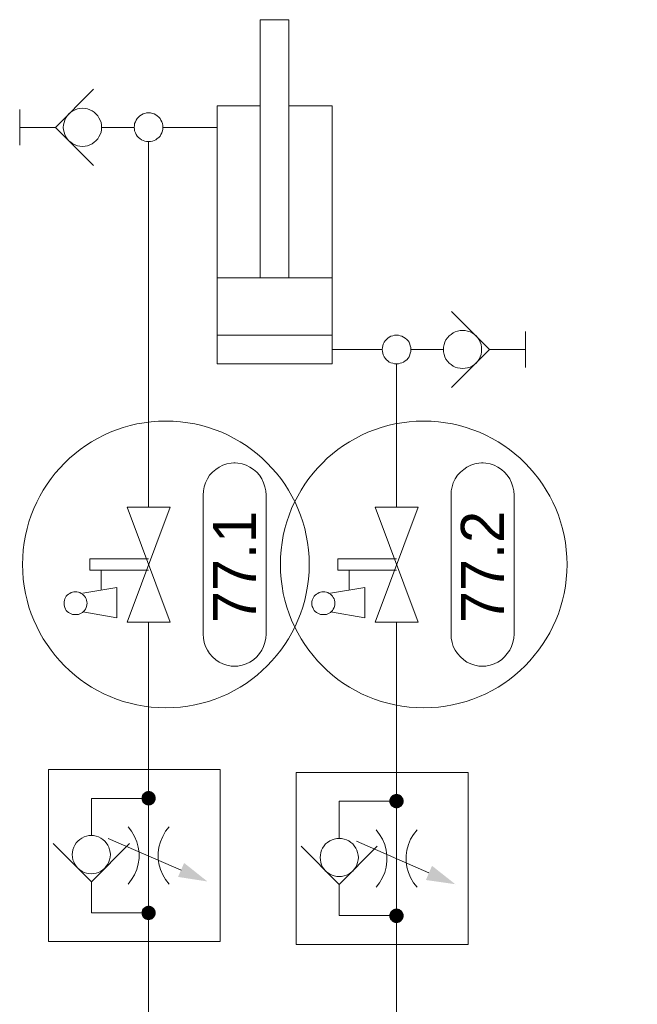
# Model space of a CAD drawing. Header units: millimetres. Extents: x 0 to 203, y 0 to 47.
# Tile 163 of 196: x 141.06 to 142.76, y 39.91 to 42.61. Entities that reach past the tile are written whole.
import ezdxf

# ---------------------------------------------------------------- set-up
doc = ezdxf.new("R2010")
doc.units = ezdxf.units.MM
for name, color, linetype in [('PDF_Geomertry', 7, 'Continuous'), ('PDF_Solid Fills', 7, 'Continuous'), ('PDF_Text', 7, 'Continuous')]:
    doc.layers.add(name, color=color, linetype=linetype)
doc.styles.add('PDF Arial', font='txt')

msp = doc.modelspace()

# ---------------------------------------------------------------- hatches: boundary and pattern name
at = {"layer": 'PDF_Solid Fills', "transparency": 33554559}
for points in [[(141.4165, 40.4763), (141.3971, 40.479), (141.3977, 40.4818)], [(141.4165, 40.4763), (141.3971, 40.4763), (141.3971, 40.479)], [(141.4165, 40.4763), (141.3977, 40.4818), (141.3985, 40.484)], [(141.4165, 40.4763), (141.3985, 40.484), (141.399, 40.4868)], [(141.4165, 40.4763), (141.399, 40.4868), (141.4004, 40.4888)], [(141.4165, 40.4763), (141.4004, 40.4888), (141.4027, 40.4901)], [(141.4165, 40.4763), (141.4027, 40.4901), (141.4046, 40.4924)], [(141.4165, 40.4763), (141.4046, 40.4924), (141.4068, 40.4937)], [(141.4165, 40.4763), (141.4068, 40.4937), (141.4088, 40.4951)], [(141.4165, 40.4763), (141.4088, 40.4951), (141.4115, 40.4957)], [(141.4165, 40.4763), (141.4115, 40.4957), (141.4138, 40.4965)], [(141.4165, 40.4763), (141.4138, 40.4965), (141.4165, 40.4965)], [(141.4165, 40.4763), (141.4193, 40.4965), (141.4213, 40.4957)], [(141.4165, 40.4763), (141.4165, 40.4965), (141.4193, 40.4965)], [(141.4165, 40.4763), (141.4213, 40.4957), (141.424, 40.4951)], [(141.4165, 40.4763), (141.424, 40.4951), (141.4263, 40.4937)], [(141.4165, 40.4763), (141.4263, 40.4937), (141.4282, 40.4924)], [(141.4165, 40.4763), (141.4282, 40.4924), (141.4304, 40.4901)], [(141.4165, 40.4763), (141.4304, 40.4901), (141.4318, 40.4888)], [(141.4165, 40.4763), (141.4318, 40.4888), (141.4332, 40.4868)], [(141.4165, 40.4763), (141.4332, 40.4868), (141.4346, 40.484)], [(141.4165, 40.4763), (141.4346, 40.484), (141.4352, 40.4818)], [(141.4165, 40.4763), (141.4352, 40.4818), (141.436, 40.479)], [(141.4165, 40.4763), (141.436, 40.479), (141.436, 40.4763)], [(142.0963, 40.4687), (142.0782, 40.4763), (142.079, 40.4785)], [(142.0963, 40.4687), (142.079, 40.4785), (142.0804, 40.4804)], [(142.0963, 40.4687), (142.0804, 40.4804), (142.0824, 40.4826)], [(142.0963, 40.4687), (142.0824, 40.4826), (142.0838, 40.4846)], [(142.0963, 40.4687), (142.0838, 40.4846), (142.0865, 40.486)], [(142.0963, 40.4687), (142.0865, 40.486), (142.0888, 40.4868)], [(142.0963, 40.4687), (142.0888, 40.4868), (142.0907, 40.4874)], [(142.0963, 40.4687), (142.0907, 40.4874), (142.0935, 40.4882)], [(142.0963, 40.4687), (142.0935, 40.4882), (142.0963, 40.4882)], [(142.0963, 40.4687), (142.0985, 40.4882), (142.1013, 40.4874)], [(142.0963, 40.4687), (142.0963, 40.4882), (142.0985, 40.4882)], [(142.0963, 40.4687), (142.1013, 40.4874), (142.104, 40.4868)], [(142.0963, 40.4687), (142.104, 40.4868), (142.106, 40.486)], [(142.0963, 40.4687), (142.106, 40.486), (142.1082, 40.4846)], [(142.0963, 40.4687), (142.1082, 40.4846), (142.1102, 40.4826)], [(142.0963, 40.4687), (142.1102, 40.4826), (142.1115, 40.4804)], [(142.0963, 40.4687), (142.1115, 40.4804), (142.1129, 40.4785)], [(142.0963, 40.4687), (142.1129, 40.4785), (142.1143, 40.4763)], [(141.4165, 40.4763), (141.3971, 40.4743), (141.3971, 40.4763)], [(141.4165, 40.4763), (141.3977, 40.4715), (141.3971, 40.4743)], [(141.4165, 40.4763), (141.3985, 40.4693), (141.3977, 40.4715)], [(141.4165, 40.4763), (141.399, 40.4665), (141.3985, 40.4693)], [(141.4165, 40.4763), (141.4004, 40.4646), (141.399, 40.4665)], [(141.4165, 40.4763), (141.4027, 40.4624), (141.4004, 40.4646)], [(141.4165, 40.4763), (141.4046, 40.461), (141.4027, 40.4624)], [(141.4165, 40.4763), (141.4068, 40.4596), (141.4046, 40.461)], [(141.4165, 40.4763), (141.4088, 40.4582), (141.4068, 40.4596)], [(141.4165, 40.4763), (141.4115, 40.4576), (141.4088, 40.4582)], [(141.4165, 40.4763), (141.4138, 40.4568), (141.4115, 40.4576)], [(141.4165, 40.4763), (141.4165, 40.4568), (141.4138, 40.4568)], [(141.4165, 40.4763), (141.4193, 40.4568), (141.4165, 40.4568)], [(141.4165, 40.4763), (141.4213, 40.4576), (141.4193, 40.4568)], [(141.4165, 40.4763), (141.424, 40.4582), (141.4213, 40.4576)], [(141.4165, 40.4763), (141.4263, 40.4596), (141.424, 40.4582)], [(141.4165, 40.4763), (141.4282, 40.461), (141.4263, 40.4596)], [(141.4165, 40.4763), (141.4304, 40.4624), (141.4282, 40.461)], [(141.4165, 40.4763), (141.4318, 40.4646), (141.4304, 40.4624)], [(141.4165, 40.4763), (141.4332, 40.4665), (141.4318, 40.4646)], [(141.4165, 40.4763), (141.4346, 40.4693), (141.4332, 40.4665)], [(141.4165, 40.4763), (141.4352, 40.4715), (141.4346, 40.4693)], [(141.4165, 40.4763), (141.436, 40.4743), (141.4352, 40.4715)], [(141.4165, 40.4763), (141.436, 40.4763), (141.436, 40.4743)], [(142.0963, 40.4687), (142.0763, 40.4687), (142.0768, 40.4715)], [(142.0963, 40.4687), (142.0768, 40.466), (142.0763, 40.4687)], [(142.0963, 40.4687), (142.0768, 40.4735), (142.0782, 40.4763)], [(142.0963, 40.4687), (142.0768, 40.4715), (142.0768, 40.4735)], [(142.0963, 40.4687), (142.0768, 40.4638), (142.0768, 40.466)], [(142.0963, 40.4687), (142.0782, 40.461), (142.0768, 40.4638)], [(142.0963, 40.4687), (142.079, 40.459), (142.0782, 40.461)], [(142.0963, 40.4687), (142.0804, 40.4568), (142.079, 40.459)], [(142.0963, 40.4687), (142.0824, 40.4549), (142.0804, 40.4568)], [(142.0963, 40.4687), (142.0838, 40.4535), (142.0824, 40.4549)], [(142.0963, 40.4687), (142.0865, 40.4521), (142.0838, 40.4535)], [(142.0963, 40.4687), (142.0888, 40.4507), (142.0865, 40.4521)], [(142.0963, 40.4687), (142.0907, 40.4499), (142.0888, 40.4507)], [(142.0963, 40.4687), (142.0935, 40.4493), (142.0907, 40.4499)], [(142.0963, 40.4687), (142.0963, 40.4493), (142.0935, 40.4493)], [(142.0963, 40.4687), (142.1143, 40.4763), (142.1152, 40.4735)], [(142.0963, 40.4687), (142.1152, 40.4735), (142.1157, 40.4715)], [(142.0963, 40.4687), (142.1157, 40.4715), (142.1157, 40.4687)], [(142.0963, 40.4687), (142.0985, 40.4493), (142.0963, 40.4493)], [(142.0963, 40.4687), (142.1013, 40.4499), (142.0985, 40.4493)], [(142.0963, 40.4687), (142.104, 40.4507), (142.1013, 40.4499)], [(142.0963, 40.4687), (142.106, 40.4521), (142.104, 40.4507)], [(142.0963, 40.4687), (142.1082, 40.4535), (142.106, 40.4521)], [(142.0963, 40.4687), (142.1102, 40.4549), (142.1082, 40.4535)], [(142.0963, 40.4687), (142.1115, 40.4568), (142.1102, 40.4549)], [(142.0963, 40.4687), (142.1129, 40.459), (142.1115, 40.4568)], [(142.0963, 40.4687), (142.1143, 40.461), (142.1129, 40.459)], [(142.0963, 40.4687), (142.1152, 40.4638), (142.1143, 40.461)], [(142.0963, 40.4687), (142.1157, 40.466), (142.1152, 40.4638)], [(142.0963, 40.4687), (142.1157, 40.4687), (142.1157, 40.466)], [(141.4165, 40.1624), (141.4088, 40.1804), (141.4115, 40.1813)], [(141.4165, 40.1624), (141.4115, 40.1813), (141.4138, 40.1818)], [(141.4165, 40.1624), (141.4138, 40.1818), (141.4165, 40.1818)], [(141.4165, 40.1624), (141.4193, 40.1818), (141.4213, 40.1813)], [(141.4165, 40.1624), (141.4165, 40.1818), (141.4193, 40.1818)], [(141.4165, 40.1624), (141.4213, 40.1813), (141.424, 40.1804)], [(141.4165, 40.1624), (141.3971, 40.1651), (141.3977, 40.1674)], [(141.4165, 40.1624), (141.3971, 40.1624), (141.3971, 40.1651)], [(141.4165, 40.1624), (141.3971, 40.1596), (141.3971, 40.1624)], [(141.4165, 40.1624), (141.3977, 40.1576), (141.3971, 40.1596)], [(141.4165, 40.1624), (141.3977, 40.1674), (141.3985, 40.1701)], [(141.4165, 40.1624), (141.3985, 40.1549), (141.3977, 40.1576)], [(141.4165, 40.1624), (141.3985, 40.1701), (141.399, 40.1721)], [(141.4165, 40.1624), (141.399, 40.1526), (141.3985, 40.1549)], [(141.4165, 40.1624), (141.399, 40.1721), (141.4004, 40.1743)], [(141.4165, 40.1624), (141.4004, 40.1507), (141.399, 40.1526)], [(141.4165, 40.1624), (141.4004, 40.1743), (141.4027, 40.1763)], [(141.4165, 40.1624), (141.4027, 40.1485), (141.4004, 40.1507)], [(141.4165, 40.1624), (141.4027, 40.1763), (141.4046, 40.1776)], [(141.4165, 40.1624), (141.4046, 40.1465), (141.4027, 40.1485)], [(141.4165, 40.1624), (141.4046, 40.1776), (141.4068, 40.179)], [(141.4165, 40.1624), (141.4068, 40.1451), (141.4046, 40.1465)], [(141.4165, 40.1624), (141.4068, 40.179), (141.4088, 40.1804)], [(141.4165, 40.1624), (141.4088, 40.1443), (141.4068, 40.1451)], [(141.4165, 40.1624), (141.4115, 40.1437), (141.4088, 40.1443)], [(141.4165, 40.1624), (141.4138, 40.1429), (141.4115, 40.1437)], [(141.4165, 40.1624), (141.4165, 40.1429), (141.4138, 40.1429)], [(141.4165, 40.1624), (141.424, 40.1804), (141.4263, 40.179)], [(141.4165, 40.1624), (141.4263, 40.179), (141.4282, 40.1776)], [(141.4165, 40.1624), (141.4282, 40.1776), (141.4304, 40.1763)], [(141.4165, 40.1624), (141.4304, 40.1763), (141.4318, 40.1743)], [(141.4165, 40.1624), (141.4318, 40.1743), (141.4332, 40.1721)], [(141.4165, 40.1624), (141.4332, 40.1721), (141.4346, 40.1701)], [(141.4165, 40.1624), (141.4346, 40.1701), (141.4352, 40.1674)], [(141.4165, 40.1624), (141.4352, 40.1674), (141.436, 40.1651)], [(141.4165, 40.1624), (141.436, 40.1651), (141.436, 40.1624)], [(141.4165, 40.1624), (141.4193, 40.1429), (141.4165, 40.1429)], [(141.4165, 40.1624), (141.4213, 40.1437), (141.4193, 40.1429)], [(141.4165, 40.1624), (141.424, 40.1443), (141.4213, 40.1437)], [(141.4165, 40.1624), (141.4263, 40.1451), (141.424, 40.1443)], [(141.4165, 40.1624), (141.4282, 40.1465), (141.4263, 40.1451)], [(141.4165, 40.1624), (141.4304, 40.1485), (141.4282, 40.1465)], [(141.4165, 40.1624), (141.4318, 40.1507), (141.4304, 40.1485)], [(141.4165, 40.1624), (141.4332, 40.1526), (141.4318, 40.1507)], [(141.4165, 40.1624), (141.4346, 40.1549), (141.4332, 40.1526)], [(141.4165, 40.1624), (141.4352, 40.1576), (141.4346, 40.1549)], [(141.4165, 40.1624), (141.436, 40.1596), (141.4352, 40.1576)], [(141.4165, 40.1624), (141.436, 40.1624), (141.436, 40.1596)], [(142.0963, 40.1549), (142.0763, 40.1549), (142.0768, 40.1568)], [(142.0963, 40.1549), (142.0768, 40.1521), (142.0763, 40.1549)], [(142.0963, 40.1549), (142.0768, 40.1596), (142.0782, 40.1618)], [(142.0963, 40.1549), (142.0768, 40.1568), (142.0768, 40.1596)], [(142.0963, 40.1549), (142.0768, 40.1493), (142.0768, 40.1521)], [(142.0963, 40.1549), (142.0782, 40.1471), (142.0768, 40.1493)], [(142.0963, 40.1549), (142.0782, 40.1618), (142.079, 40.1646)], [(142.0963, 40.1549), (142.079, 40.1443), (142.0782, 40.1471)], [(142.0963, 40.1549), (142.079, 40.1646), (142.0804, 40.1665)], [(142.0963, 40.1549), (142.0804, 40.1424), (142.079, 40.1443)], [(142.0963, 40.1549), (142.0804, 40.1665), (142.0824, 40.1688)], [(142.0963, 40.1549), (142.0824, 40.141), (142.0804, 40.1424)], [(142.0963, 40.1549), (142.0824, 40.1688), (142.0838, 40.1701)], [(142.0963, 40.1549), (142.0838, 40.1388), (142.0824, 40.141)], [(142.0963, 40.1549), (142.0838, 40.1701), (142.0865, 40.1715)], [(142.0963, 40.1549), (142.0865, 40.1374), (142.0838, 40.1388)], [(142.0963, 40.1549), (142.0865, 40.1715), (142.0888, 40.1729)], [(142.0963, 40.1549), (142.0888, 40.136), (142.0865, 40.1374)], [(142.0963, 40.1549), (142.0888, 40.1729), (142.0907, 40.1735)], [(142.0963, 40.1549), (142.0907, 40.1354), (142.0888, 40.136)], [(142.0963, 40.1549), (142.0907, 40.1735), (142.0935, 40.1743)], [(142.0963, 40.1549), (142.0935, 40.1346), (142.0907, 40.1354)], [(142.0963, 40.1549), (142.0935, 40.1743), (142.0963, 40.1743)], [(142.0963, 40.1549), (142.0963, 40.1346), (142.0935, 40.1346)], [(142.0963, 40.1549), (142.0985, 40.1743), (142.1013, 40.1735)], [(142.0963, 40.1549), (142.0963, 40.1743), (142.0985, 40.1743)], [(142.0963, 40.1549), (142.1013, 40.1735), (142.104, 40.1729)], [(142.0963, 40.1549), (142.104, 40.1729), (142.106, 40.1715)], [(142.0963, 40.1549), (142.106, 40.1715), (142.1082, 40.1701)], [(142.0963, 40.1549), (142.1082, 40.1701), (142.1102, 40.1688)], [(142.0963, 40.1549), (142.1102, 40.1688), (142.1115, 40.1665)], [(142.0963, 40.1549), (142.1115, 40.1665), (142.1129, 40.1646)], [(142.0963, 40.1549), (142.1129, 40.1646), (142.1143, 40.1618)], [(142.0963, 40.1549), (142.1143, 40.1618), (142.1152, 40.1596)], [(142.0963, 40.1549), (142.1152, 40.1596), (142.1157, 40.1568)], [(142.0963, 40.1549), (142.1157, 40.1568), (142.1157, 40.1549)], [(142.0963, 40.1549), (142.0985, 40.1346), (142.0963, 40.1346)], [(142.0963, 40.1549), (142.1013, 40.1354), (142.0985, 40.1346)], [(142.0963, 40.1549), (142.104, 40.136), (142.1013, 40.1354)], [(142.0963, 40.1549), (142.106, 40.1374), (142.104, 40.136)], [(142.0963, 40.1549), (142.1082, 40.1388), (142.106, 40.1374)], [(142.0963, 40.1549), (142.1102, 40.141), (142.1082, 40.1388)], [(142.0963, 40.1549), (142.1115, 40.1424), (142.1102, 40.141)], [(142.0963, 40.1549), (142.1129, 40.1443), (142.1115, 40.1424)], [(142.0963, 40.1549), (142.1143, 40.1471), (142.1129, 40.1443)], [(142.0963, 40.1549), (142.1152, 40.1493), (142.1143, 40.1471)], [(142.0963, 40.1549), (142.1157, 40.1521), (142.1152, 40.1493)], [(142.0963, 40.1549), (142.1157, 40.1549), (142.1157, 40.1521)]]:
    msp.add_hatch(color=256, dxfattribs=at).paths.add_polyline_path(points)

# ---------------------------------------------------------------- linework, layer by layer
at = {"layer": 'PDF_Geomertry', "lineweight": 15}
for points in [[(141.7227, 41.9026), (141.7227, 42.6104), (141.8013, 42.6104), (141.8013, 41.9026)], [(141.2657, 42.4201), (141.161, 42.3151), (141.2657, 42.211)], [(141.8013, 42.3743), (141.9193, 42.3743), (141.9193, 41.6674), (141.6046, 41.6674), (141.6046, 42.3743), (141.7227, 42.3743)], [(141.0629, 42.2665), (141.0629, 42.3646)], [(141.161, 42.3151), (141.0629, 42.3151)], [(141.2874, 42.3151), (141.3179, 42.3151), (141.3768, 42.3151)], [(141.4554, 42.3151), (141.6046, 42.3151)], [(141.4165, 41.2743), (141.4165, 42.2763)], [(141.6046, 41.9026), (141.9193, 41.9026)], [(142.2471, 41.6021), (142.3513, 41.7063), (142.2471, 41.811)], [(142.4499, 41.7554), (142.4499, 41.6576)], [(141.6046, 41.7457), (141.9193, 41.7457)], [(142.0568, 41.7063), (141.9193, 41.7063)], [(142.2249, 41.7063), (142.1943, 41.7063), (142.1352, 41.7063)], [(142.3513, 41.7063), (142.4499, 41.7063)], [(142.0963, 41.2743), (142.0963, 41.6674)], [(141.4165, 40.4763), (141.4165, 40.5554), (141.4165, 40.9596)], [(142.0963, 40.4687), (142.0963, 40.5471), (142.0963, 40.9596)], [(141.2596, 40.2479), (141.2596, 40.2174), (141.2596, 40.1624), (141.4165, 40.1624), (141.4165, 40.4763), (141.2596, 40.4763), (141.2596, 40.3743)], [(141.9388, 40.2401), (141.9388, 40.2096), (141.9388, 40.1549), (142.0963, 40.1549), (142.0963, 40.4687), (141.9388, 40.4687), (141.9388, 40.3665)], [(141.3602, 40.241), (141.3699, 40.2535), (141.3777, 40.2665), (141.3838, 40.2813), (141.3879, 40.2965), (141.3902, 40.3118), (141.3902, 40.3271), (141.3879, 40.3429), (141.3838, 40.3576), (141.3777, 40.3721), (141.3699, 40.386), (141.3602, 40.3979)], [(141.4727, 40.3979), (141.4629, 40.386), (141.4554, 40.3721), (141.449, 40.3576), (141.4449, 40.3429), (141.4429, 40.3271), (141.4429, 40.3118), (141.4449, 40.2965), (141.449, 40.2813), (141.4554, 40.2665), (141.4629, 40.2535), (141.4727, 40.241)], [(142.0402, 40.2332), (142.0499, 40.2451), (142.0574, 40.259), (142.0638, 40.2735), (142.0679, 40.2882), (142.0699, 40.304), (142.0699, 40.3193), (142.0679, 40.3346), (142.0638, 40.3499), (142.0574, 40.3646), (142.0499, 40.3776), (142.0402, 40.3901)], [(142.1527, 40.3901), (142.1429, 40.3776), (142.1346, 40.3646), (142.129, 40.3499), (142.1249, 40.3346), (142.1227, 40.3193), (142.1227, 40.304), (142.1249, 40.2882), (142.129, 40.2735), (142.1346, 40.259), (142.1429, 40.2451), (142.1527, 40.2332)], [(141.3638, 40.3526), (141.2596, 40.2479), (141.1546, 40.3526)], [(141.306, 40.3665), (141.5054, 40.2799)], [(142.0435, 40.3451), (141.9388, 40.2401), (141.8346, 40.3451)], [(141.986, 40.359), (142.1852, 40.2721)], [(143.986, 40.1388), (143.986, 40.0604), (143.986, 39.6007), (142.3596, 39.6007), (141.4165, 39.6007), (141.4165, 40.084), (141.4165, 40.1624)], [(143.306, 40.1429), (143.306, 40.0637), (143.306, 39.8243), (142.0963, 39.8243), (142.0963, 40.0757), (142.0963, 40.1549)]]:
    msp.add_lwpolyline(points, dxfattribs=at)
for points in [[(141.2874, 42.3151), (141.2874, 42.3221), (141.286, 42.329), (141.2832, 42.3354), (141.2804, 42.3415), (141.2768, 42.3471), (141.2721, 42.3526), (141.2671, 42.3568), (141.2615, 42.361), (141.2554, 42.3638), (141.2485, 42.366), (141.2421, 42.3674), (141.2352, 42.3679), (141.2282, 42.3674), (141.2213, 42.366), (141.2152, 42.3638), (141.2088, 42.361), (141.2032, 42.3568), (141.1977, 42.3526), (141.1935, 42.3471), (141.1893, 42.3415), (141.1865, 42.3354), (141.1846, 42.329), (141.1832, 42.3221), (141.1824, 42.3151), (141.1832, 42.309), (141.1846, 42.3021), (141.1865, 42.2957), (141.1893, 42.2896), (141.1935, 42.284), (141.1977, 42.2785), (141.2032, 42.2743), (141.2088, 42.2701), (141.2152, 42.2674), (141.2213, 42.2651), (141.2282, 42.2638), (141.2352, 42.2632), (141.2421, 42.2638), (141.2485, 42.2651), (141.2554, 42.2674), (141.2615, 42.2701), (141.2671, 42.2743), (141.2721, 42.2785), (141.2768, 42.284), (141.2804, 42.2896), (141.2832, 42.2957), (141.286, 42.3021), (141.2874, 42.309), (141.2874, 42.3151)], [(141.4554, 42.3151), (141.4554, 42.3207), (141.4546, 42.3257), (141.4527, 42.3304), (141.4504, 42.3354), (141.4477, 42.3396), (141.4443, 42.3429), (141.4402, 42.3465), (141.436, 42.3493), (141.4318, 42.3521), (141.4268, 42.3535), (141.4213, 42.3549), (141.4165, 42.3549), (141.411, 42.3549), (141.406, 42.3535), (141.4013, 42.3521), (141.3971, 42.3493), (141.3921, 42.3465), (141.3888, 42.3429), (141.3852, 42.3396), (141.3824, 42.3354), (141.3804, 42.3304), (141.3782, 42.3257), (141.3777, 42.3207), (141.3768, 42.3151), (141.3777, 42.3104), (141.3782, 42.3054), (141.3804, 42.3007), (141.3824, 42.2957), (141.3852, 42.2915), (141.3888, 42.2874), (141.3921, 42.2846), (141.3971, 42.2813), (141.4013, 42.279), (141.406, 42.2776), (141.411, 42.2763), (141.4165, 42.2763), (141.4213, 42.2763), (141.4268, 42.2776), (141.4318, 42.279), (141.436, 42.2813), (141.4402, 42.2846), (141.4443, 42.2874), (141.4477, 42.2915), (141.4504, 42.2957), (141.4527, 42.3007), (141.4546, 42.3054), (141.4554, 42.3104), (141.4554, 42.3151)], [(142.3296, 41.7063), (142.3296, 41.7132), (142.3282, 41.7201), (142.3254, 41.7263), (142.3227, 41.7326), (142.3193, 41.7382), (142.3143, 41.7437), (142.3096, 41.7479), (142.304, 41.7521), (142.2977, 41.7549), (142.2907, 41.7568), (142.2846, 41.7582), (142.2777, 41.759), (142.2707, 41.7582), (142.2638, 41.7568), (142.2574, 41.7549), (142.2513, 41.7521), (142.2457, 41.7479), (142.2402, 41.7437), (142.236, 41.7382), (142.2318, 41.7326), (142.229, 41.7263), (142.2268, 41.7201), (142.2254, 41.7132), (142.2249, 41.7063), (142.2254, 41.6999), (142.2268, 41.6929), (142.229, 41.6868), (142.2318, 41.6804), (142.236, 41.6749), (142.2402, 41.6693), (142.2457, 41.6651), (142.2513, 41.661), (142.2574, 41.6582), (142.2638, 41.6563), (142.2707, 41.6549), (142.2777, 41.654), (142.2846, 41.6549), (142.2907, 41.6563), (142.2977, 41.6582), (142.304, 41.661), (142.3096, 41.6651), (142.3143, 41.6693), (142.3193, 41.6749), (142.3227, 41.6804), (142.3254, 41.6868), (142.3282, 41.6929), (142.3296, 41.6999), (142.3296, 41.7063)], [(142.1352, 41.7063), (142.1352, 41.7118), (142.1338, 41.7165), (142.1324, 41.7215), (142.1304, 41.7263), (142.1277, 41.7304), (142.124, 41.734), (142.1199, 41.7374), (142.1157, 41.7401), (142.111, 41.7429), (142.106, 41.7443), (142.1013, 41.7457), (142.0963, 41.7457), (142.0907, 41.7457), (142.086, 41.7443), (142.081, 41.7429), (142.0763, 41.7401), (142.0721, 41.7374), (142.0685, 41.734), (142.0652, 41.7304), (142.0624, 41.7263), (142.0596, 41.7215), (142.0582, 41.7165), (142.0574, 41.7118), (142.0568, 41.7063), (142.0574, 41.7013), (142.0582, 41.6965), (142.0596, 41.6915), (142.0624, 41.6868), (142.0652, 41.6826), (142.0685, 41.6785), (142.0721, 41.6757), (142.0763, 41.6721), (142.081, 41.6701), (142.086, 41.6688), (142.0907, 41.6674), (142.0963, 41.6674), (142.1013, 41.6674), (142.106, 41.6688), (142.111, 41.6701), (142.1157, 41.6721), (142.1199, 41.6757), (142.124, 41.6785), (142.1277, 41.6826), (142.1304, 41.6868), (142.1324, 41.6915), (142.1338, 41.6965), (142.1352, 41.7013), (142.1352, 41.7063)], [(141.6504, 41.3957), (141.6615, 41.3951), (141.6727, 41.3929), (141.6838, 41.3896), (141.6943, 41.384), (141.704, 41.3776), (141.7129, 41.3701), (141.7207, 41.3618), (141.7268, 41.3521), (141.7318, 41.3415), (141.7352, 41.3304), (141.7379, 41.3193), (141.7388, 41.3076), (141.7388, 40.9263), (141.7379, 40.9151), (141.7352, 40.9035), (141.7318, 40.8929), (141.7268, 40.8826), (141.7207, 40.8729), (141.7129, 40.8638), (141.704, 40.8563), (141.6943, 40.8499), (141.6838, 40.8451), (141.6727, 40.841), (141.6615, 40.8388), (141.6504, 40.8382), (141.654, 40.8382), (141.6429, 40.8388), (141.631, 40.841), (141.6199, 40.8451), (141.6102, 40.8499), (141.6004, 40.8563), (141.5915, 40.8638), (141.5838, 40.8729), (141.5777, 40.8826), (141.5727, 40.8929), (141.5685, 40.9035), (141.5665, 40.9151), (141.5657, 40.9263), (141.5657, 41.3076), (141.5665, 41.3193), (141.5685, 41.3304), (141.5727, 41.3415), (141.5777, 41.3521), (141.5838, 41.3618), (141.5915, 41.3701), (141.6004, 41.3776), (141.6102, 41.384), (141.6199, 41.3896), (141.631, 41.3929), (141.6429, 41.3951), (141.654, 41.3957), (141.6504, 41.3957)], [(142.3296, 41.3957), (142.3415, 41.3951), (142.3527, 41.3929), (142.3638, 41.3896), (142.374, 41.384), (142.3838, 41.3776), (142.3921, 41.3701), (142.3999, 41.3618), (142.4068, 41.3521), (142.4115, 41.3415), (142.4152, 41.3304), (142.4179, 41.3193), (142.4185, 41.3076), (142.4185, 40.9263), (142.4179, 40.9151), (142.4152, 40.9035), (142.4115, 40.8929), (142.4068, 40.8826), (142.3999, 40.8729), (142.3921, 40.8638), (142.3838, 40.8563), (142.374, 40.8499), (142.3638, 40.8451), (142.3527, 40.841), (142.3415, 40.8388), (142.3296, 40.8382), (142.3338, 40.8382), (142.3221, 40.8388), (142.311, 40.841), (142.2999, 40.8451), (142.2893, 40.8499), (142.2804, 40.8563), (142.2713, 40.8638), (142.2638, 40.8729), (142.2574, 40.8826), (142.2518, 40.8929), (142.2485, 40.9035), (142.2463, 40.9151), (142.2457, 40.9263), (142.2457, 41.3076), (142.2463, 41.3193), (142.2485, 41.3304), (142.2518, 41.3415), (142.2574, 41.3521), (142.2638, 41.3618), (142.2713, 41.3701), (142.2804, 41.3776), (142.2893, 41.384), (142.2999, 41.3896), (142.311, 41.3929), (142.3221, 41.3951), (142.3338, 41.3957), (142.3296, 41.3957)], [(141.6129, 40.5554), (141.1415, 40.5554), (141.1415, 40.084), (141.6129, 40.084), (141.6129, 40.5554)], [(142.2929, 40.5471), (141.8213, 40.5471), (141.8213, 40.0757), (142.2929, 40.0757), (142.2929, 40.5471)], [(141.3115, 40.3221), (141.311, 40.329), (141.3096, 40.3354), (141.3074, 40.3424), (141.3046, 40.3485), (141.3004, 40.354), (141.2963, 40.359), (141.2907, 40.3638), (141.2852, 40.3674), (141.279, 40.3707), (141.2727, 40.3729), (141.2657, 40.3743), (141.2596, 40.3743), (141.2527, 40.3743), (141.2457, 40.3729), (141.2393, 40.3707), (141.2332, 40.3674), (141.2277, 40.3638), (141.2221, 40.359), (141.2179, 40.354), (141.2138, 40.3485), (141.211, 40.3424), (141.2088, 40.3354), (141.2074, 40.329), (141.2068, 40.3221), (141.2074, 40.3151), (141.2088, 40.3082), (141.211, 40.3021), (141.2138, 40.2957), (141.2179, 40.2901), (141.2221, 40.2854), (141.2277, 40.2804), (141.2332, 40.2771), (141.2393, 40.2735), (141.2457, 40.2715), (141.2527, 40.2701), (141.2596, 40.2693), (141.2657, 40.2701), (141.2727, 40.2715), (141.279, 40.2735), (141.2852, 40.2771), (141.2907, 40.2804), (141.2963, 40.2854), (141.3004, 40.2901), (141.3046, 40.2957), (141.3074, 40.3021), (141.3096, 40.3082), (141.311, 40.3151), (141.3115, 40.3221)], [(141.9915, 40.3146), (141.9907, 40.3207), (141.9893, 40.3276), (141.9874, 40.334), (141.9846, 40.3401), (141.9804, 40.3465), (141.9763, 40.3513), (141.9707, 40.3554), (141.9652, 40.3596), (141.9588, 40.3624), (141.9527, 40.3646), (141.9457, 40.366), (141.9388, 40.3665), (141.9324, 40.366), (141.9254, 40.3646), (141.9193, 40.3624), (141.9129, 40.3596), (141.9068, 40.3554), (141.9018, 40.3513), (141.8977, 40.3465), (141.8935, 40.3401), (141.8907, 40.334), (141.8888, 40.3276), (141.8874, 40.3207), (141.8865, 40.3146), (141.8874, 40.3076), (141.8888, 40.3007), (141.8907, 40.2943), (141.8935, 40.2882), (141.8977, 40.2826), (141.9018, 40.2771), (141.9068, 40.2729), (141.9129, 40.2687), (141.9193, 40.266), (141.9254, 40.2638), (141.9324, 40.2624), (141.9388, 40.2618), (141.9457, 40.2624), (141.9527, 40.2638), (141.9588, 40.266), (141.9652, 40.2687), (141.9707, 40.2729), (141.9763, 40.2771), (141.9804, 40.2826), (141.9846, 40.2882), (141.9874, 40.2943), (141.9893, 40.3007), (141.9907, 40.3076), (141.9915, 40.3146)]]:
    msp.add_lwpolyline(points, close=True, dxfattribs=at)
at = {"layer": 'PDF_Geomertry', "color": 1, "lineweight": 15}
for points in [[(141.3574, 40.9596), (141.4754, 41.2743), (141.3574, 41.2743), (141.4754, 40.9596), (141.3574, 40.9596)], [(142.0374, 40.9596), (142.1554, 41.2743), (142.0374, 41.2743), (142.1554, 40.9596), (142.0374, 40.9596)], [(141.2477, 41.011), (141.2471, 41.0151), (141.2463, 41.0193), (141.2449, 41.0229), (141.2435, 41.0271), (141.2407, 41.0304), (141.2379, 41.0332), (141.2352, 41.036), (141.2318, 41.0382), (141.2282, 41.0401), (141.224, 41.0415), (141.2199, 41.0424), (141.2157, 41.0424), (141.2115, 41.0424), (141.2082, 41.0415), (141.204, 41.0401), (141.2004, 41.0382), (141.1971, 41.036), (141.1935, 41.0332), (141.1907, 41.0304), (141.1888, 41.0271), (141.1865, 41.0229), (141.186, 41.0193), (141.1846, 41.0151), (141.1846, 41.011), (141.1846, 41.0068), (141.186, 41.0026), (141.1865, 40.9993), (141.1888, 40.9951), (141.1907, 40.9915), (141.1935, 40.9888), (141.1971, 40.986), (141.2004, 40.984), (141.204, 40.9818), (141.2082, 40.9804), (141.2115, 40.9799), (141.2157, 40.9799), (141.2199, 40.9799), (141.224, 40.9804), (141.2282, 40.9818), (141.2318, 40.984), (141.2352, 40.986), (141.2379, 40.9888), (141.2407, 40.9915), (141.2435, 40.9951), (141.2449, 40.9993), (141.2463, 41.0026), (141.2471, 41.0068), (141.2477, 41.011)], [(141.9268, 41.011), (141.9268, 41.0151), (141.9263, 41.0193), (141.9249, 41.0229), (141.9227, 41.0271), (141.9207, 41.0304), (141.9179, 41.0332), (141.9152, 41.036), (141.9115, 41.0382), (141.9074, 41.0401), (141.904, 41.0415), (141.8999, 41.0424), (141.8957, 41.0424), (141.8915, 41.0424), (141.8874, 41.0415), (141.8838, 41.0401), (141.8804, 41.0382), (141.8768, 41.036), (141.8735, 41.0332), (141.8707, 41.0304), (141.8685, 41.0271), (141.8665, 41.0229), (141.8652, 41.0193), (141.8643, 41.0151), (141.8643, 41.011), (141.8643, 41.0068), (141.8652, 41.0026), (141.8665, 40.9993), (141.8685, 40.9951), (141.8707, 40.9915), (141.8735, 40.9888), (141.8768, 40.986), (141.8804, 40.984), (141.8838, 40.9818), (141.8874, 40.9804), (141.8915, 40.9799), (141.8957, 40.9799), (141.8999, 40.9799), (141.904, 40.9804), (141.9074, 40.9818), (141.9115, 40.984), (141.9152, 40.986), (141.9179, 40.9888), (141.9207, 40.9915), (141.9227, 40.9951), (141.9249, 40.9993), (141.9263, 41.0026), (141.9268, 41.0068), (141.9268, 41.011)]]:
    msp.add_lwpolyline(points, close=True, dxfattribs=at)
for points in [[(141.4165, 41.1013), (141.2554, 41.1013), (141.2554, 41.1326), (141.4165, 41.1326)], [(142.0963, 41.1013), (141.9352, 41.1013), (141.9352, 41.1326), (142.0963, 41.1326)], [(141.2865, 41.0465), (141.2865, 41.1013)], [(141.9665, 41.0465), (141.9665, 41.1013)], [(141.236, 40.9874), (141.3296, 40.9715), (141.3296, 41.054), (141.236, 41.0388)], [(141.9152, 40.9874), (142.0096, 40.9715), (142.0096, 41.054), (141.9152, 41.0388)]]:
    msp.add_lwpolyline(points, dxfattribs=at)
at = {"layer": 'PDF_Geomertry', "lineweight": 0}
for points in [[(141.4068, 40.4763), (141.4068, 40.4757), (141.4068, 40.4743), (141.4074, 40.4729), (141.4082, 40.4715), (141.4088, 40.4707), (141.4096, 40.4693), (141.4102, 40.4687), (141.4115, 40.4679), (141.4124, 40.4674), (141.4138, 40.4674), (141.4152, 40.4665), (141.4165, 40.4665), (141.4179, 40.4665), (141.4193, 40.4674), (141.4199, 40.4674), (141.4213, 40.4679), (141.4221, 40.4687), (141.4235, 40.4693), (141.424, 40.4707), (141.4249, 40.4715), (141.4254, 40.4729), (141.4263, 40.4743), (141.4263, 40.4757), (141.4263, 40.4763), (141.4263, 40.4776), (141.4263, 40.479), (141.4254, 40.4804), (141.4249, 40.4818), (141.424, 40.4826), (141.4235, 40.4832), (141.4221, 40.4846), (141.4213, 40.4854), (141.4199, 40.486), (141.4193, 40.486), (141.4179, 40.4868), (141.4165, 40.4868), (141.4152, 40.4868), (141.4138, 40.486), (141.4124, 40.486), (141.4115, 40.4854), (141.4102, 40.4846), (141.4096, 40.4832), (141.4088, 40.4826), (141.4082, 40.4818), (141.4074, 40.4804), (141.4068, 40.479), (141.4068, 40.4776), (141.4068, 40.4763)], [(142.0865, 40.4687), (142.0865, 40.4674), (142.0865, 40.466), (142.0874, 40.4651), (142.0874, 40.4638), (142.0879, 40.4632), (142.0893, 40.4618), (142.0902, 40.461), (142.0915, 40.4604), (142.0921, 40.4596), (142.0935, 40.459), (142.0949, 40.459), (142.0963, 40.459), (142.0977, 40.459), (142.0985, 40.459), (142.0999, 40.4596), (142.1013, 40.4604), (142.1018, 40.461), (142.1032, 40.4618), (142.104, 40.4632), (142.1046, 40.4638), (142.1054, 40.4651), (142.1054, 40.466), (142.106, 40.4674), (142.106, 40.4687), (142.106, 40.4701), (142.1054, 40.4715), (142.1054, 40.4729), (142.1046, 40.4735), (142.104, 40.4749), (142.1032, 40.4757), (142.1018, 40.4763), (142.1013, 40.4771), (142.0999, 40.4776), (142.0985, 40.4785), (142.0977, 40.4785), (142.0963, 40.4785), (142.0949, 40.4785), (142.0935, 40.4785), (142.0921, 40.4776), (142.0915, 40.4771), (142.0902, 40.4763), (142.0893, 40.4757), (142.0879, 40.4749), (142.0874, 40.4735), (142.0874, 40.4729), (142.0865, 40.4715), (142.0865, 40.4701), (142.0865, 40.4687)], [(141.4068, 40.1624), (141.4068, 40.161), (141.4068, 40.1596), (141.4074, 40.1582), (141.4082, 40.1576), (141.4088, 40.1563), (141.4096, 40.1554), (141.4102, 40.1549), (141.4115, 40.154), (141.4124, 40.1535), (141.4138, 40.1526), (141.4152, 40.1526), (141.4165, 40.1526), (141.4179, 40.1526), (141.4193, 40.1526), (141.4199, 40.1535), (141.4213, 40.154), (141.4221, 40.1549), (141.4235, 40.1554), (141.424, 40.1563), (141.4249, 40.1576), (141.4254, 40.1582), (141.4263, 40.1596), (141.4263, 40.161), (141.4263, 40.1624), (141.4263, 40.1638), (141.4263, 40.1646), (141.4254, 40.166), (141.4249, 40.1674), (141.424, 40.1679), (141.4235, 40.1693), (141.4221, 40.1701), (141.4213, 40.1707), (141.4199, 40.1715), (141.4193, 40.1715), (141.4179, 40.1721), (141.4165, 40.1721), (141.4152, 40.1721), (141.4138, 40.1715), (141.4124, 40.1715), (141.4115, 40.1707), (141.4102, 40.1701), (141.4096, 40.1693), (141.4088, 40.1679), (141.4082, 40.1674), (141.4074, 40.166), (141.4068, 40.1646), (141.4068, 40.1638), (141.4068, 40.1624)], [(142.0865, 40.1549), (142.0865, 40.1535), (142.0865, 40.1521), (142.0874, 40.1507), (142.0874, 40.1493), (142.0879, 40.1485), (142.0893, 40.1479), (142.0902, 40.1465), (142.0915, 40.1457), (142.0921, 40.1451), (142.0935, 40.1451), (142.0949, 40.1443), (142.0963, 40.1443), (142.0977, 40.1443), (142.0985, 40.1451), (142.0999, 40.1451), (142.1013, 40.1457), (142.1018, 40.1465), (142.1032, 40.1479), (142.104, 40.1485), (142.1046, 40.1493), (142.1054, 40.1507), (142.1054, 40.1521), (142.106, 40.1535), (142.106, 40.1549), (142.106, 40.1554), (142.1054, 40.1568), (142.1054, 40.1582), (142.1046, 40.1596), (142.104, 40.1604), (142.1032, 40.1618), (142.1018, 40.1624), (142.1013, 40.1632), (142.0999, 40.1638), (142.0985, 40.1638), (142.0977, 40.1646), (142.0963, 40.1646), (142.0949, 40.1646), (142.0935, 40.1638), (142.0921, 40.1638), (142.0915, 40.1632), (142.0902, 40.1624), (142.0893, 40.1618), (142.0879, 40.1604), (142.0874, 40.1596), (142.0874, 40.1582), (142.0865, 40.1568), (142.0865, 40.1554), (142.0865, 40.1549)]]:
    msp.add_lwpolyline(points, close=True, dxfattribs=at)
at = {"layer": 'PDF_Geomertry', "color": 1, "lineweight": 15}
for centre in [(141.4638, 41.1174), (142.1707, 41.1174)]:
    msp.add_circle(centre, 0.393, dxfattribs=at)
at = {"layer": 'PDF_Solid Fills', "transparency": 33554559}
for points in [[(141.5138, 40.2993), (141.4971, 40.261), (141.5138, 40.2993), (141.5777, 40.2485)], [(142.1935, 40.2915), (142.1768, 40.2526), (142.1935, 40.2915), (142.2574, 40.241)]]:
    msp.add_solid(points, dxfattribs=at)

# ---------------------------------------------------------------- texts
at = {"layer": 'PDF_Text', "char_height": 0.11811, "attachment_point": 7, "rotation": 90, "style": 'PDF Arial'}
for s, insert in [('77.2', (142.3907, 40.9568)), ('77.1', (141.711, 40.9568))]:
    msp.add_mtext(s, dxfattribs=dict(at, insert=insert))

doc.saveas('drawing.dxf')
